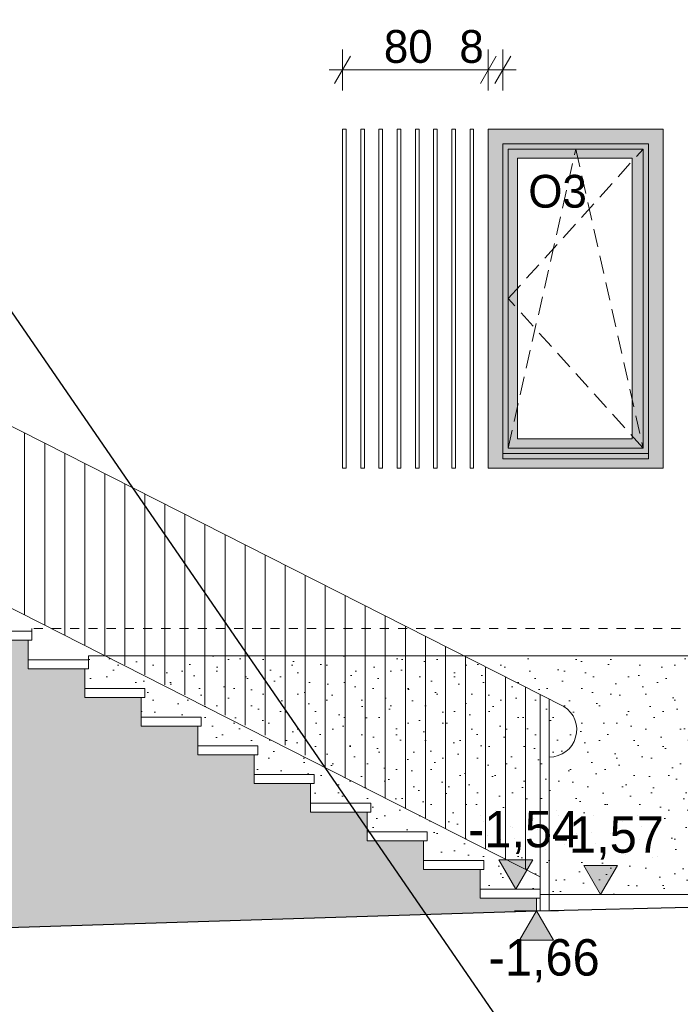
# Model space of a CAD drawing. Extents: x -149893 to 127691, y 5328 to 37028.
# Tile 26 of 88: x -35034 to -31407, y 18740 to 24143. Entities that reach past the tile are written whole.
import ezdxf

# ---------------------------------------------------------------- set-up
doc = ezdxf.new("R2010")
doc.units = 0
doc.header["$MEASUREMENT"] = 0
doc.linetypes.add('Hidden Line', pattern=[100, 50, -50])
doc.linetypes.add('Krawędzie ukryte', pattern=[150, 100, -50])
for name, color, linetype, lineweight, true_color in [('arch izolacje_Nr_Pióra__9', 7, 'Continuous', 13, 0x3dad99), ('Arch okna_Nr_Pióra__82', 7, 'Continuous', 20, 0xaaaaaa), ('Arch okna_Nr_Pióra__86', 7, 'Continuous', 20, 0x5555ff)]:
    doc.layers.add(name, color=color, linetype=linetype, lineweight=lineweight, true_color=true_color)
for name, color, linetype, lineweight in [('Arch okna_Nr_Pióra__19', 255, 'Continuous', 20), ('Arch okna_Nr_Pióra__5', 7, 'Continuous', 13), ('Arch opisy okien_Nr_Pióra__21', 7, 'Continuous', 13), ('Arch opisy_Nr_Pióra__21', 7, 'Continuous', 13), ('Arch wymiary_Nr_Pióra__21', 7, 'Continuous', 13), ('Arch wymiary_Nr_Pióra__5', 7, 'Continuous', 13), ('INWENT BALUSTRADY_Nr_Pióra__5', 7, 'Continuous', 13), ('INWENT TEREN_Nr_Pióra__1', 7, 'Continuous', 25), ('INWENT TEREN_Nr_Pióra__21', 7, 'Continuous', 13), ('INWENT. OKNA_Nr_Pióra__5', 7, 'Continuous', 13), ('INWENT.ŚCIANY_Nr_Pióra__5', 7, 'Continuous', 13), ('Istniejące schody_Nr_Pióra__21', 7, 'Continuous', 13)]:
    doc.layers.add(name, color=color, linetype=linetype, lineweight=lineweight)
doc.layers.add('Arch wymiary', color=7, linetype='Continuous')
doc.styles.add('GENERATED_STYLE_1', font='txt')
doc.styles.add('GENERATED_STYLE_3', font='txt')
doc.styles.add('GENERATED_STYLE_8', font='txt')
doc.dimstyles.new('GENERATED_STYLE__5', dxfattribs={"dimtxt": 179.999995, "dimasz": 114, "dimexe": 0.18, "dimexo": 0, "dimgap": 0.09, "dimtad": 1, "dimtih": 1, "dimtoh": 1, "dimdec": 0, "dimlfac": 0.1, "dimzin": 0, "dimdsep": 46, "dimtxsty": 'GENERATED_STYLE_3', "dimblk": 'ARROWHEAD_2', "dimblk1": 'ARROWHEAD_2', "dimblk2": 'ARROWHEAD_2', "dimcen": 0.09, "dimclrd": 7, "dimclre": 7, "dimclrt": 7, "dimazin": 0, "dimtfac": 1, "dimtdec": 4, "dimtmove": 0, "dimatfit": 3, "dimfxl": 0, "dimtolj": 1, "dimtzin": 0, "dimarcsym": 0})
doc.dimstyles.new('GENERATED_STYLE__8', dxfattribs={"dimtxt": 0.18, "dimasz": 109.44, "dimexe": 0.18, "dimexo": 0.0625, "dimgap": 0.09, "dimtad": 0, "dimtih": 1, "dimtoh": 1, "dimdec": 4, "dimzin": 0, "dimdsep": 46, "dimcen": 0.09, "dimadec": 0, "dimazin": 0, "dimtfac": 1, "dimtdec": 4, "dimtmove": 0, "dimatfit": 3, "dimldrblk": 'ARROWHEAD_11', "dimfxl": 0, "dimtolj": 1, "dimtzin": 0, "dimarcsym": 0})
pattern_1 = [(45, (0, 300), (-95.4594, 95.4594), [0, -90, 0, -135]), (110, (300, 300), (126.8585, 46.1727), [0, -66, 0, -114])]

# ---------------------------------------------------------------- blocks, each defined once
blk = doc.blocks.new('Wymiary_51', base_point=(-31844.5, 19342.8))
at = {"layer": 'Arch wymiary_Nr_Pióra__21', "linetype": 'Continuous'}
blk.add_hatch(color=256, dxfattribs=at).paths.add_polyline_path([(-31844.5, 19342.8), (-31937.3, 19502.8), (-31751.7, 19502.8)], flags=0)
for p, q in [((-31844.5, 19342.8), (-31937.3, 19502.8)), ((-31937.3, 19502.8), (-31751.7, 19502.8)), ((-31751.7, 19502.8), (-31844.5, 19342.8)), ((-31844.5, 19342.8), (-31964.5, 19342.8)), ((-31844.5, 19342.8), (-31724.5, 19342.8))]:
    blk.add_line(p, q, dxfattribs=at)
at = {"layer": 'Arch wymiary_Nr_Pióra__21', "insert": (-32107, 19534.8), "char_height": 200, "attachment_point": 7, "style": 'GENERATED_STYLE_1'}
blk.add_mtext('{-1,57}', dxfattribs=at)
blk = doc.blocks.new('Wymiary_52', base_point=(-32309.9, 19372.8))
at = {"layer": 'Arch wymiary_Nr_Pióra__21', "linetype": 'Continuous'}
blk.add_hatch(color=256, dxfattribs=at).paths.add_polyline_path([(-32309.9, 19372.8), (-32402.7, 19532.8), (-32217.1, 19532.8)], flags=0)
for p, q in [((-32309.9, 19372.8), (-32402.7, 19532.8)), ((-32402.7, 19532.8), (-32217.1, 19532.8)), ((-32217.1, 19532.8), (-32309.9, 19372.8)), ((-32309.9, 19372.8), (-32429.9, 19372.8)), ((-32309.9, 19372.8), (-32189.9, 19372.8))]:
    blk.add_line(p, q, dxfattribs=at)
at = {"layer": 'Arch wymiary_Nr_Pióra__21', "insert": (-32572.5, 19564.8), "char_height": 200, "attachment_point": 7, "style": 'GENERATED_STYLE_1'}
blk.add_mtext('{-1,54}', dxfattribs=at)
blk = doc.blocks.new('Wymiary_53', base_point=(-32196.7, 19252.8))
at = {"layer": 'Arch wymiary_Nr_Pióra__21', "linetype": 'Continuous'}
blk.add_hatch(color=256, dxfattribs=at).paths.add_polyline_path([(-32196.7, 19252.8), (-32289.5, 19092.8), (-32103.9, 19092.8)], flags=0)
for p, q in [((-32196.7, 19252.8), (-32316.7, 19252.8)), ((-32196.7, 19252.8), (-32289.5, 19092.8)), ((-32196.7, 19252.8), (-32076.7, 19252.8)), ((-32103.9, 19092.8), (-32196.7, 19252.8)), ((-32289.5, 19092.8), (-32103.9, 19092.8))]:
    blk.add_line(p, q, dxfattribs=at)
at = {"layer": 'Arch wymiary_Nr_Pióra__21', "insert": (-32459.3, 18860.8), "char_height": 200, "attachment_point": 7, "style": 'GENERATED_STYLE_1'}
blk.add_mtext('{-1,66}', dxfattribs=at)
blk = doc.blocks.new('*D374')
at = {"layer": 'Arch wymiary_Nr_Pióra__5', "linetype": 'Continuous'}
for p, q in [((-33218.4, 23942.7), (-33305, 23792.7)), ((-33261.7, 23755.2), (-33261.7, 23980.2)), ((-32505, 23792.7), (-32418.4, 23942.7)), ((-32461.7, 23755.2), (-32461.7, 23980.2)), ((-33335.1, 23867.7), (-33261.7, 23867.7)), ((-33261.7, 23867.7), (-32461.7, 23867.7))]:
    blk.add_line(p, q, dxfattribs=at)
at = {"layer": 'Arch wymiary_Nr_Pióra__5', "char_height": 180, "attachment_point": 7, "style": 'GENERATED_STYLE_3'}
for s, insert in [('{80}', (-33034.5, 23903.7)), ('{8}', (-32620.3, 23903.7))]:
    blk.add_mtext(s, dxfattribs=dict(at, insert=insert))
blk = doc.blocks.new('ARROWHEAD_2')
at = {"color": 0, "linetype": 'Continuous', "lineweight": 0}
for p, q in [((-0.378, -0.655), (0.378, 0.655)), ((0, 0), (-1, 0))]:
    blk.add_line(p, q, dxfattribs=at)
blk = doc.blocks.new('*D375')
at = {"layer": 'Arch wymiary_Nr_Pióra__5', "linetype": 'Continuous'}
for p, q in [((-32505, 23792.7), (-32418.4, 23942.7)), ((-32461.7, 23755.2), (-32461.7, 23980.2)), ((-32338.4, 23942.7), (-32425, 23792.7)), ((-32381.7, 23755.2), (-32381.7, 23980.2)), ((-32461.7, 23867.7), (-32381.7, 23867.7)), ((-32381.7, 23867.7), (-32308.4, 23867.7))]:
    blk.add_line(p, q, dxfattribs=at)
at = {"layer": 'Arch wymiary_Nr_Pióra__5', "char_height": 180, "attachment_point": 7, "style": 'GENERATED_STYLE_3'}
for s, insert in [('{80}', (-33034.5, 23903.7)), ('{8}', (-32620.3, 23903.7))]:
    blk.add_mtext(s, dxfattribs=dict(at, insert=insert))
blk = doc.blocks.new('ARROWHEAD_11')
at = {"color": 0, "linetype": 'Continuous', "lineweight": 0}
blk.add_line((0, 0), (-1, 0), dxfattribs=at)
at = {"color": 0, "linetype": 'Continuous', "lineweight": 0, "const_width": 0.25, "flags": 128}
blk.add_lwpolyline([(-0.125, 0, 1), (0.125, 0, 1)], format="xyb", close=True, dxfattribs=at)

msp = doc.modelspace()

# ---------------------------------------------------------------- hatches: boundary and pattern name
at = {"layer": 'Arch okna_Nr_Pióra__19', "linetype": 'Continuous'}
h = msp.add_hatch(dxfattribs=at)
h.set_pattern_fill('Carpet', color=256, style=0, pattern_type=2)
h.set_pattern_definition(pattern_1)
h.paths.add_polyline_path([(-40166.7, 19292.8), (-41596.7, 19292.8), (-41596.7, 19242.8), (-40166.7, 19242.8), (-40066.7, 19242.8), (-40066.7, 19142.8), (-35686.7, 19142.8), (-32196.7, 19252.8), (-32196.7, 19322.8), (-32506.7, 19322.8), (-32506.7, 19372.8), (-32506.7, 19480.1), (-32816.7, 19480.1), (-32816.7, 19530.1), (-32816.7, 19637.3), (-33126.7, 19637.3), (-33126.7, 19687.3), (-33126.7, 19794.5), (-33436.7, 19794.5), (-33436.7, 19844.5), (-33436.7, 19951.7), (-33746.7, 19951.7), (-33746.7, 20001.7), (-33746.7, 20108.9), (-34056.7, 20108.9), (-34056.7, 20158.9), (-34056.7, 20266.2), (-34366.7, 20266.2), (-34366.7, 20316.2), (-34366.7, 20423.4), (-34676.7, 20423.4), (-34676.7, 20473.4), (-34676.7, 20580.6), (-34986.7, 20580.6), (-34986.7, 20630.6), (-34986.7, 20737.8), (-35296.7, 20737.8), (-35296.7, 20747.8), (-35296.7, 20822.8), (-35396.7, 20822.8), (-35396.7, 20782.8), (-40136.7, 20782.8), (-40136.7, 20702.8), (-40066.7, 20702.8), (-40066.7, 20652.8), (-40166.7, 20652.8)], flags=0)
h = msp.add_hatch(dxfattribs=at)
h.set_pattern_fill('Carpet', color=256, style=0, pattern_type=2)
h.set_pattern_definition(pattern_1)
h.paths.add_polyline_path([(-34676.7, 20580.6), (-34676.7, 20473.4), (-34346.7, 20473.4), (-34346.7, 20423.4), (-34366.7, 20423.4), (-34366.7, 20316.2), (-34036.7, 20316.2), (-34036.7, 20266.2), (-34056.7, 20266.2), (-34056.7, 20158.9), (-33726.7, 20158.9), (-33726.7, 20108.9), (-33746.7, 20108.9), (-33746.7, 20001.7), (-33416.7, 20001.7), (-33416.7, 19951.7), (-33436.7, 19951.7), (-33436.7, 19844.5), (-33106.7, 19844.5), (-33106.7, 19794.5), (-33126.7, 19794.5), (-33126.7, 19687.3), (-32796.7, 19687.3), (-32796.7, 19637.3), (-32816.7, 19637.3), (-32816.7, 19530.1), (-32486.7, 19530.1), (-32486.7, 19480.1), (-32506.7, 19480.1), (-32506.7, 19372.8), (-32176.7, 19372.8), (-32176.7, 19342.8), (-28576.7, 19342.8), (-28476.7, 19342.8), (-28476.7, 20652.8), (-28576.7, 20652.8), (-34656.7, 20652.8), (-34656.7, 20630.6), (-34656.7, 20580.6)], flags=0)
at = {"layer": 'Arch okna_Nr_Pióra__82', "linetype": 'Continuous'}
h = msp.add_hatch(color=256, dxfattribs=at)
h.paths.add_polyline_path([(-31581.7, 21732.8), (-32381.7, 21732.8), (-32381.7, 23462.8), (-31581.7, 23462.8)], flags=0)
h.paths.add_polyline_path([(-31671.7, 21842.8), (-32301.7, 21842.8), (-32301.7, 23382.8), (-31671.7, 23382.8)], flags=0)
at = {"layer": 'Arch okna_Nr_Pióra__86', "linetype": 'Continuous'}
h = msp.add_hatch(color=256, dxfattribs=at)
h.paths.add_polyline_path([(-32461.7, 21682.8), (-31501.7, 21682.8), (-31501.7, 23542.8), (-32461.7, 23542.8)], flags=0)
h.paths.add_polyline_path([(-32381.7, 21732.8), (-31581.7, 21732.8), (-31581.7, 23462.8), (-32381.7, 23462.8)], flags=0)

# ---------------------------------------------------------------- linework, layer by layer
at = {"layer": 'arch izolacje_Nr_Pióra__9', "linetype": 'Continuous'}
for p, q in [((-33261.7, 23542.8), (-33261.7, 21682.8)), ((-33261.7, 23542.8), (-33241.7, 23542.8)), ((-33241.7, 23542.8), (-33241.7, 21682.8)), ((-33161.7, 23542.8), (-33161.7, 21682.8)), ((-33161.7, 23542.8), (-33141.7, 23542.8)), ((-33141.7, 23542.8), (-33141.7, 21682.8)), ((-33061.7, 23542.8), (-33061.7, 21682.8)), ((-33061.7, 23542.8), (-33041.7, 23542.8)), ((-33041.7, 23542.8), (-33041.7, 21682.8)), ((-32961.7, 23542.8), (-32941.7, 23542.8)), ((-32961.7, 23542.8), (-32961.7, 21682.8)), ((-32941.7, 23542.8), (-32941.7, 21682.8)), ((-32861.7, 23542.8), (-32841.7, 23542.8)), ((-32861.7, 23542.8), (-32861.7, 21682.8)), ((-32841.7, 23542.8), (-32841.7, 21682.8)), ((-32761.7, 23542.8), (-32761.7, 21682.8)), ((-32761.7, 23542.8), (-32741.7, 23542.8)), ((-32741.7, 23542.8), (-32741.7, 21682.8)), ((-32661.7, 23542.8), (-32661.7, 21682.8)), ((-32661.7, 23542.8), (-32641.7, 23542.8)), ((-32641.7, 23542.8), (-32641.7, 21682.8)), ((-32561.7, 23542.8), (-32561.7, 21682.8)), ((-32561.7, 23542.8), (-32541.7, 23542.8)), ((-32541.7, 23542.8), (-32541.7, 21682.8)), ((-32461.7, 23542.8), (-31501.7, 23542.8)), ((-32461.7, 23542.8), (-32461.7, 21682.8)), ((-31501.7, 23542.8), (-31501.7, 21682.8)), ((-33261.7, 21682.8), (-33241.7, 21682.8)), ((-33161.7, 21682.8), (-33141.7, 21682.8)), ((-33061.7, 21682.8), (-33041.7, 21682.8)), ((-32961.7, 21682.8), (-32941.7, 21682.8)), ((-32861.7, 21682.8), (-32841.7, 21682.8)), ((-32761.7, 21682.8), (-32741.7, 21682.8)), ((-32661.7, 21682.8), (-32641.7, 21682.8)), ((-32561.7, 21682.8), (-32541.7, 21682.8)), ((-32461.7, 21682.8), (-31501.7, 21682.8)), ((-28356.7, 20652.8), (-34656.7, 20652.8)), ((-34656.7, 20630.6), (-34656.7, 20652.8))]:
    msp.add_line(p, q, dxfattribs=at)
at = {"layer": 'Arch okna_Nr_Pióra__5', "linetype": 'Continuous'}
for p, q in [((-31611.7, 23432.8), (-32351.7, 23432.8)), ((-32351.7, 23432.8), (-32351.7, 21792.8)), ((-31611.7, 23432.8), (-31611.7, 21792.8)), ((-32301.7, 23382.8), (-32301.7, 21842.8)), ((-31671.7, 23382.8), (-32301.7, 23382.8)), ((-31671.7, 23382.8), (-31671.7, 21842.8)), ((-31671.7, 21842.8), (-32301.7, 21842.8)), ((-31611.7, 21792.8), (-32351.7, 21792.8))]:
    msp.add_line(p, q, dxfattribs=at)
at = {"layer": 'Arch okna_Nr_Pióra__5', "linetype": 'Krawędzie ukryte'}
for p, q in [((-32351.7, 22612.8), (-31611.7, 23432.8)), ((-32351.7, 21792.8), (-31981.7, 23432.8)), ((-31981.7, 23432.8), (-31611.7, 21792.8)), ((-31611.7, 21792.8), (-32351.7, 22612.8))]:
    msp.add_line(p, q, dxfattribs=at)
at = {"layer": 'INWENT BALUSTRADY_Nr_Pióra__5', "linetype": 'Continuous'}
for p, q in [((-32046.9, 20374.8), (-35276.7, 22012.8)), ((-35006.7, 20877.8), (-35006.7, 21875.9)), ((-34896.7, 20822.8), (-34896.7, 21820.1)), ((-34786.7, 20767.8), (-34786.7, 21764.3)), ((-34676.7, 20712.8), (-34676.7, 21708.5)), ((-34566.7, 20657.8), (-34566.7, 21652.7)), ((-34456.7, 20602.8), (-34456.7, 21597)), ((-34346.7, 20547.8), (-34346.7, 21541.2)), ((-34236.7, 20492.8), (-34236.7, 21485.4)), ((-34126.7, 20437.8), (-34126.7, 21429.6)), ((-34016.7, 20382.8), (-34016.7, 21373.8)), ((-33906.7, 20327.8), (-33906.7, 21318)), ((-33796.7, 20272.8), (-33796.7, 21262.2)), ((-33686.7, 20217.8), (-33686.7, 21206.4)), ((-33576.7, 20162.8), (-33576.7, 21150.6)), ((-33466.7, 20107.8), (-33466.7, 21094.9)), ((-33356.7, 20039.1), (-33356.7, 21039.1)), ((-32176.7, 19440.6), (-35276.7, 21012.8)), ((-33246.7, 19983.3), (-33246.7, 20983.3)), ((-33136.7, 19927.5), (-33136.7, 20927.5)), ((-33026.7, 19871.7), (-33026.7, 20871.7)), ((-32916.7, 19815.9), (-32916.7, 20815.9)), ((-32806.7, 19760.1), (-32806.7, 20760.1)), ((-32696.7, 19704.3), (-32696.7, 20704.3)), ((-32586.7, 19648.5), (-32586.7, 20648.5)), ((-32476.7, 19592.8), (-32476.7, 20592.8)), ((-32366.7, 19537), (-32366.7, 20537)), ((-32256.7, 19481.2), (-32256.7, 20481.2)), ((-32176.7, 19253.3), (-32176.7, 20440.6)), ((-32126.7, 19254.6), (-32126.7, 20415.2))]:
    msp.add_line(p, q, dxfattribs=at)
msp.add_arc((-32125.9, 20247.2), 150, 269.6724, 58.2428, dxfattribs=at)
at = {"layer": 'INWENT TEREN_Nr_Pióra__1', "linetype": 'Continuous'}
for p, q in [((-32196.7, 19252.8), (-28576.7, 19342.8)), ((-35686.7, 19142.8), (-32196.7, 19252.8))]:
    msp.add_line(p, q, dxfattribs=at)
at = {"layer": 'INWENT TEREN_Nr_Pióra__21', "linetype": 'Continuous'}
msp.add_line((-32176.7, 19342.8), (-28576.7, 19342.8), dxfattribs=at)
at = {"layer": 'INWENT. OKNA_Nr_Pióra__5', "linetype": 'Continuous'}
for p, q in [((-32381.7, 21762.8), (-32381.7, 21732.8)), ((-32381.7, 21732.8), (-31581.7, 21732.8)), ((-31581.7, 21732.8), (-31581.7, 21762.8))]:
    msp.add_line(p, q, dxfattribs=at)
at = {"layer": 'INWENT.ŚCIANY_Nr_Pióra__5', "linetype": 'Continuous'}
for p, q in [((-32381.7, 23462.8), (-32381.7, 21762.8)), ((-32381.7, 23462.8), (-31581.7, 23462.8)), ((-31581.7, 23462.8), (-31581.7, 21762.8)), ((-32381.7, 21762.8), (-31581.7, 21762.8)), ((-34966.7, 20787.8), (-34966.7, 20802.8))]:
    msp.add_line(p, q, dxfattribs=at)
at = {"layer": 'INWENT.ŚCIANY_Nr_Pióra__5', "linetype": 'Hidden Line'}
msp.add_line((-28506.7, 20802.8), (-34966.7, 20802.8), dxfattribs=at)
at = {"layer": 'Istniejące schody_Nr_Pióra__21', "linetype": 'Continuous'}
for p, q in [((-35296.7, 20787.8), (-34966.7, 20787.8)), ((-34966.7, 20787.8), (-34966.7, 20737.8)), ((-34966.7, 20737.8), (-35296.7, 20737.8)), ((-34986.7, 20737.8), (-34986.7, 20630.6)), ((-34986.7, 20580.6), (-34986.7, 20630.6)), ((-34986.7, 20630.6), (-34656.7, 20630.6)), ((-34656.7, 20630.6), (-34656.7, 20580.6)), ((-34656.7, 20580.6), (-34986.7, 20580.6)), ((-34676.7, 20580.6), (-34676.7, 20473.4)), ((-34676.7, 20423.4), (-34676.7, 20473.4)), ((-34676.7, 20473.4), (-34346.7, 20473.4)), ((-34346.7, 20423.4), (-34676.7, 20423.4)), ((-34366.7, 20423.4), (-34366.7, 20316.2)), ((-34346.7, 20473.4), (-34346.7, 20423.4)), ((-34366.7, 20266.2), (-34366.7, 20316.2)), ((-34366.7, 20316.2), (-34036.7, 20316.2)), ((-34036.7, 20316.2), (-34036.7, 20266.2)), ((-34036.7, 20266.2), (-34366.7, 20266.2)), ((-34056.7, 20266.2), (-34056.7, 20158.9)), ((-34056.7, 20108.9), (-34056.7, 20158.9)), ((-34056.7, 20158.9), (-33726.7, 20158.9)), ((-33726.7, 20158.9), (-33726.7, 20108.9)), ((-33726.7, 20108.9), (-34056.7, 20108.9)), ((-33746.7, 20108.9), (-33746.7, 20001.7)), ((-33746.7, 19951.7), (-33746.7, 20001.7)), ((-33746.7, 20001.7), (-33416.7, 20001.7)), ((-33416.7, 20001.7), (-33416.7, 19951.7)), ((-33416.7, 19951.7), (-33746.7, 19951.7)), ((-33436.7, 19951.7), (-33436.7, 19844.5)), ((-33436.7, 19794.5), (-33436.7, 19844.5)), ((-33436.7, 19844.5), (-33106.7, 19844.5)), ((-33106.7, 19844.5), (-33106.7, 19794.5)), ((-33106.7, 19794.5), (-33436.7, 19794.5)), ((-33126.7, 19794.5), (-33126.7, 19687.3)), ((-33126.7, 19637.3), (-33126.7, 19687.3)), ((-33126.7, 19687.3), (-32796.7, 19687.3)), ((-32796.7, 19687.3), (-32796.7, 19637.3)), ((-32796.7, 19637.3), (-33126.7, 19637.3)), ((-32816.7, 19637.3), (-32816.7, 19530.1)), ((-32816.7, 19480.1), (-32816.7, 19530.1)), ((-32816.7, 19530.1), (-32486.7, 19530.1)), ((-32486.7, 19530.1), (-32486.7, 19480.1)), ((-32486.7, 19480.1), (-32816.7, 19480.1)), ((-32506.7, 19480.1), (-32506.7, 19372.8)), ((-32506.7, 19322.8), (-32506.7, 19372.8)), ((-32506.7, 19372.8), (-32176.7, 19372.8)), ((-32176.7, 19372.8), (-32176.7, 19322.8)), ((-32176.7, 19322.8), (-32506.7, 19322.8)), ((-32196.7, 19322.8), (-32196.7, 19252.8))]:
    msp.add_line(p, q, dxfattribs=at)

# ---------------------------------------------------------------- block references
at = {"layer": 'Arch wymiary', "linetype": 'Continuous'}
for name, p in [('Wymiary_52', (-32309.9, 19372.8)), ('Wymiary_51', (-31844.5, 19342.8)), ('Wymiary_53', (-32196.7, 19252.8))]:
    msp.add_blockref(name, p, dxfattribs=at)

# ---------------------------------------------------------------- texts
at = {"layer": 'Arch opisy okien_Nr_Pióra__21', "linetype": 'Continuous', "insert": (-32241.5, 23291.7), "char_height": 180, "attachment_point": 1, "style": 'GENERATED_STYLE_8'}
msp.add_mtext('{O3}', dxfattribs=at)

# ---------------------------------------------------------------- dimensions: what is measured, and where the dimension line sits
at = {"layer": 'Arch wymiary', "linetype": 'Continuous'}
for p1, p2, picture, middle in [((-33261.7, 23542.8), (-32461.7, 23542.8), '*D374', (-32898, 23993.7)), ((-32461.7, 23542.8), (-32381.7, 23462.8), '*D375', (-32552, 23993.7))]:
    dim = msp.add_linear_dim(base=(-33261.7, 23867.7), p1=p1, p2=p2, dimstyle='GENERATED_STYLE__5', dxfattribs=at)
    dim.commit()
    dim.dimension.update_dxf_attribs({"geometry": picture, "text_midpoint": middle})

# ---------------------------------------------------------------- leaders
at = {"layer": 'Arch opisy_Nr_Pióra__21', "linetype": 'Continuous', "annotation_type": 0, "has_hookline": 1, "hookline_direction": 1, "text_width": 4414.3}
msp.add_leader([(-35959.2, 23817.3), (-31643.1, 17548.8), (-31097.8, 17548.8)], dimstyle='GENERATED_STYLE__8', dxfattribs=at)

doc.saveas('drawing.dxf')
